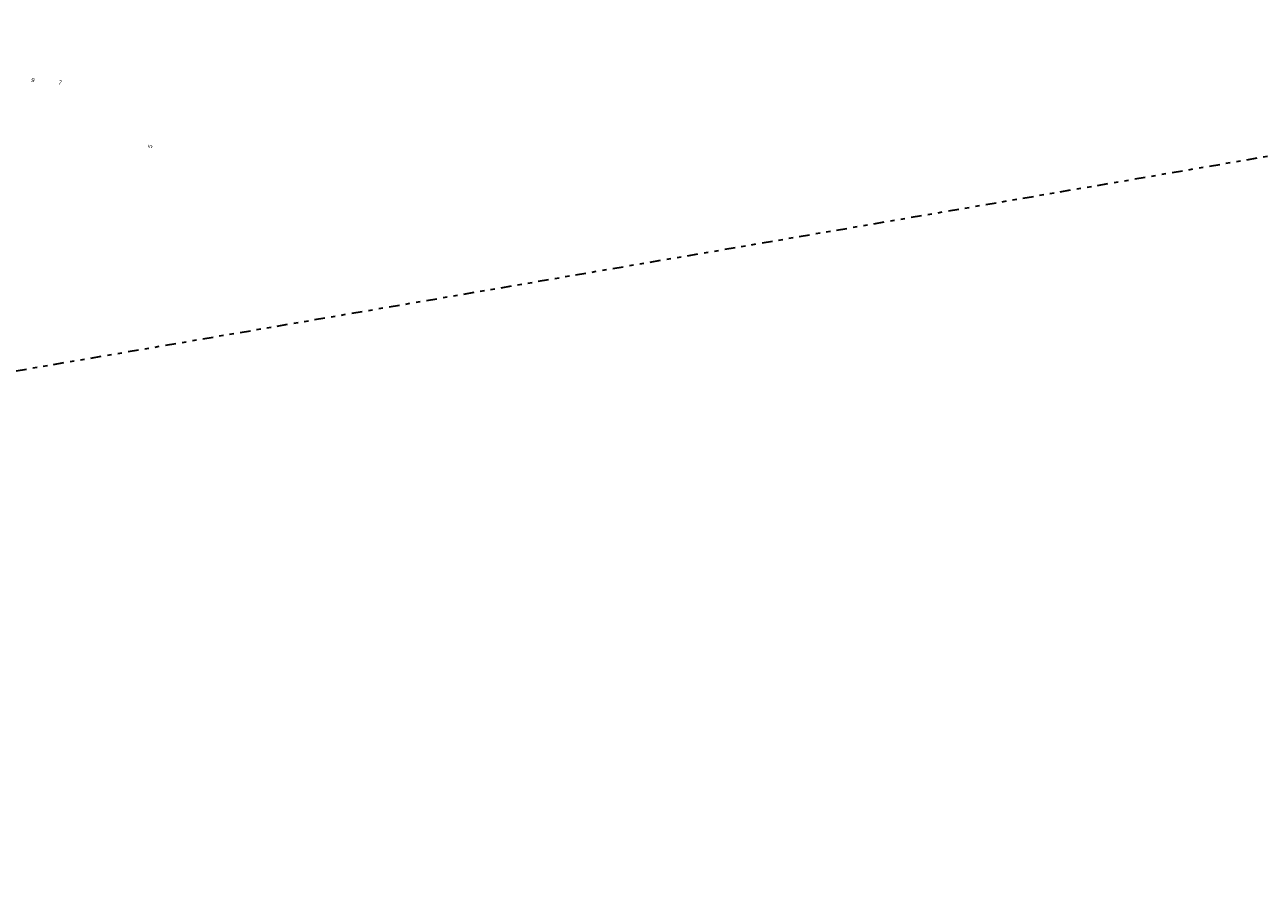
# Model space of a CAD drawing. Header units: metres. Extents: x 169249 to 194689, y 406250 to 412203.
# Tile 97 of 256: x 173406 to 173700, y 406250 to 406457. Entities that reach past the tile are written whole.
import ezdxf
from ezdxf.enums import TextEntityAlignment as Align

# ---------------------------------------------------------------- set-up
doc = ezdxf.new("R2010")
doc.units = ezdxf.units.M
doc.linetypes.add('BGT_NLCS_N264$0$AL-TEKENBLADGRENS', pattern=[11.5, 2.5, -1.5, 1, -1.5, 1, -1.5, 2.5])
doc.layers.add('BGT_NLCS_N264$0$Label_Nummeraanduidingreeks', color=252, linetype='CONTINUOUS')
doc.layers.add('BGT_NLCS_N264$0$X-XX-AL-TEKENBLADGRENS-G', color=252, linetype='BGT_NLCS_N264$0$AL-TEKENBLADGRENS', lineweight=35)
doc.layers.add('X-XX-AL-REFERENTIE-G', color=7, linetype='CONTINUOUS', lineweight=18)
doc.styles.add('BGT_NLCS_N264$0$STANDARD', font='txt')

# ---------------------------------------------------------------- blocks, each defined once
blk = doc.blocks.new('BGT_NLCS_N264')
at = {"layer": 'BGT_NLCS_N264$0$X-XX-AL-TEKENBLADGRENS-G'}
blk.add_polyline3d([(172008.52, 406498.94, 0), (172285.68, 406442.73, 0), (172349.92, 406401.89, 0), (172415.92, 406407.57, 0), (172655.66, 406314.28, 0), (173008.18, 406312.24, 0), (173085.94, 406288.71, 0), (173173.02, 406334.93, 0), (173800.08, 406442.48, 0), (173862.22, 406409.53, 0), (173973.85, 406434.4, 0), (174008.96, 406476.81, 0), (174282.29, 406508.84, 0), (174371.63, 406500.36, 0), (174741.18, 406371.98, 0), (175233.18, 406250.22, 0), (175476.52, 406256.32, 0), (176494.22, 406305.5, 0)], dxfattribs=at)
at = {"layer": 'BGT_NLCS_N264$0$Label_Nummeraanduidingreeks', "color": 7, "lineweight": 18, "style": 'BGT_NLCS_N264$0$STANDARD'}
for s, rotation, p in [('9', -14.2, (173407.61, 406443.66)), ('7', -14.2, (173414.11, 406443.05)), ('5', 76.3, (173435.5, 406427.88))]:
    blk.add_text(s, height=1, rotation=rotation, dxfattribs=at).set_placement(p, align=Align.MIDDLE)

msp = doc.modelspace()

# ---------------------------------------------------------------- block references
at = {"layer": 'X-XX-AL-REFERENTIE-G'}
msp.add_blockref('BGT_NLCS_N264', (0, 0), dxfattribs=at)

doc.saveas('drawing.dxf')
